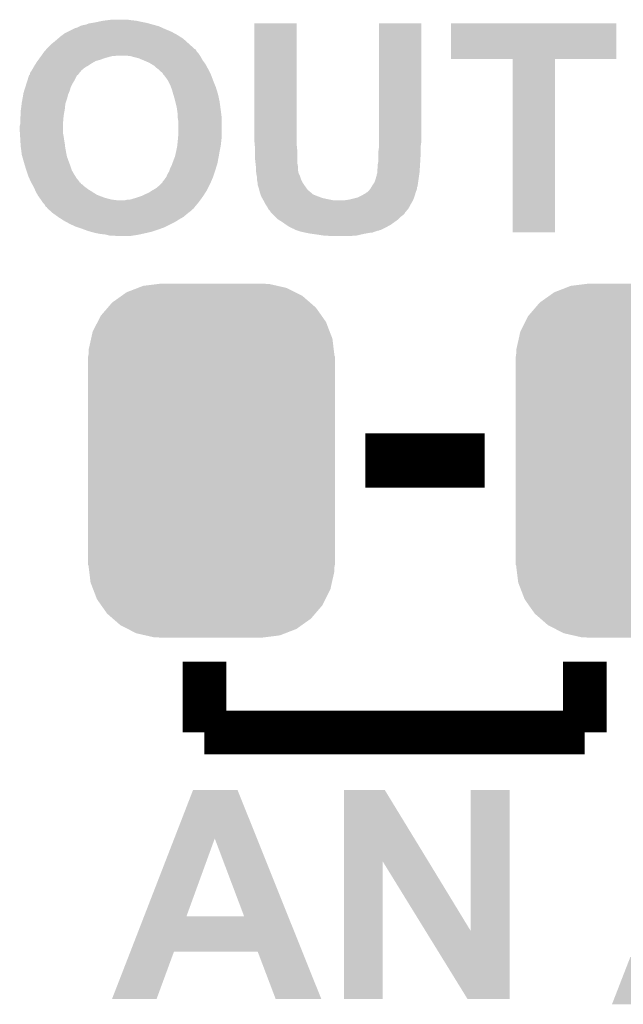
# Model space of a CAD drawing. Extents: x -0.05 to 0.95, y -0.15 to 2.1.
# Tile 17 of 35: x 0.22 to 0.34, y 0.51 to 0.69. Entities that reach past the tile are written whole.
import ezdxf

# ---------------------------------------------------------------- set-up
doc = ezdxf.new("R2010")
doc.units = 0
doc.layers.get('0').update_dxf_attribs({"linetype": 'CONTINUOUS'})
doc.layers.add('HALL_CURRENT_24_V100_GTO', color=14, linetype='CONTINUOUS')
doc.layers.add('HALL_CURRENT_24_V100_GTS', color=12, linetype='CONTINUOUS')

# ---------------------------------------------------------------- blocks, each defined once
blk = doc.blocks.new('CUSTOM_79')
for points in [[(-0.01657, 0.03029), (-0.01563, 0.03096), (0.01674, 0.03029), (0.01541, 0.03096)], [(-0.01563, 0.03096), (-0.01356, 0.03176), (0.01541, 0.03096), (0.01383, 0.03176)], [(-0.01356, 0.03176), (-0.01259, 0.03214), (0.01383, 0.03176), (0.01215, 0.03214)], [(-0.01259, 0.03214), (-0.00989, 0.03248), (0.01215, 0.03214), (0.01065, 0.03248)], [(-0.00989, 0.03248), (-0.00935, 0.03255), (0.01065, 0.03248), (0.00935, 0.03255)], [(-0.01908, 0.02815), (-0.01829, 0.02907), (0.0192, 0.02815), (0.01814, 0.02907)], [(-0.01829, 0.02907), (-0.01657, 0.03029), (0.01814, 0.02907), (0.01674, 0.03029)], [(-0.02041, 0.0266), (-0.01908, 0.02815), (0.0203, 0.0266), (0.0192, 0.02815)], [(-0.02188, 0.02368), (-0.02097, 0.02548), (0.02177, 0.02368), (0.02108, 0.02548)], [(-0.02097, 0.02548), (-0.02041, 0.0266), (0.02108, 0.02548), (0.0203, 0.0266)], [(-0.02215, 0.02244), (-0.02188, 0.02368), (0.02225, 0.02244), (0.02177, 0.02368)], [(-0.02259, 0.0205), (-0.02215, 0.02244), (0.02249, 0.0205), (0.02225, 0.02244)], [(-0.02265, 0.0192), (-0.02259, 0.0205), (0.02265, 0.0192), (0.02249, 0.0205)], [(-0.0227, -0.0192), (-0.0227, 0.0192), (0.0227, -0.0192), (0.0227, 0.0192)], [(-0.02249, -0.0205), (-0.02265, -0.0192), (0.02259, -0.0205), (0.02265, -0.0192)], [(-0.02225, -0.02244), (-0.02249, -0.0205), (0.02215, -0.02244), (0.02259, -0.0205)], [(-0.02177, -0.02368), (-0.02225, -0.02244), (0.02188, -0.02368), (0.02215, -0.02244)], [(-0.02108, -0.02548), (-0.02177, -0.02368), (0.02097, -0.02548), (0.02188, -0.02368)], [(-0.0203, -0.0266), (-0.02108, -0.02548), (0.02041, -0.0266), (0.02097, -0.02548)], [(-0.0192, -0.02815), (-0.0203, -0.0266), (0.01908, -0.02815), (0.02041, -0.0266)], [(-0.01814, -0.02907), (-0.0192, -0.02815), (0.01829, -0.02907), (0.01908, -0.02815)], [(-0.01674, -0.03029), (-0.01814, -0.02907), (0.01657, -0.03029), (0.01829, -0.02907)], [(-0.01541, -0.03096), (-0.01674, -0.03029), (0.01563, -0.03096), (0.01657, -0.03029)], [(-0.01383, -0.03176), (-0.01541, -0.03096), (0.01356, -0.03176), (0.01563, -0.03096)], [(-0.01215, -0.03214), (-0.01383, -0.03176), (0.01259, -0.03214), (0.01356, -0.03176)], [(-0.01065, -0.03248), (-0.01215, -0.03214), (0.00989, -0.03248), (0.01259, -0.03214)], [(-0.00935, -0.03255), (-0.01065, -0.03248), (0.00935, -0.03255), (0.00989, -0.03248)]]:
    blk.add_solid(points)

msp = doc.modelspace()

# ---------------------------------------------------------------- linework, layer by layer
at = {"layer": 'HALL_CURRENT_24_V100_GTO'}
for points, const_width in [([(0.2876, 0.611), (0.3096, 0.611)], 0.01), ([(0.258, 0.561), (0.258, 0.574)], 0.008), ([(0.328, 0.561), (0.328, 0.574)], 0.008), ([(0.258, 0.561), (0.328, 0.561)], 0.008)]:
    msp.add_lwpolyline(points, dxfattribs=dict(at, const_width=const_width))
for points in [[(0.23837, 0.6917), (0.2393, 0.6919), (0.2464, 0.6917), (0.2455, 0.6919)], [(0.2393, 0.6919), (0.2401, 0.692), (0.2455, 0.6919), (0.2446, 0.692)], [(0.2401, 0.692), (0.2409, 0.6921), (0.2446, 0.692), (0.2439, 0.6921)], [(0.2329, 0.6899), (0.2339, 0.6904), (0.2519, 0.6899), (0.2507, 0.6904)], [(0.2339, 0.6904), (0.2343, 0.6906), (0.2507, 0.6904), (0.25026, 0.6906)], [(0.2344, 0.6906), (0.2347, 0.6907), (0.25026, 0.6906), (0.25004, 0.6907)], [(0.2347, 0.6907), (0.2351, 0.6909), (0.25004, 0.6907), (0.2496, 0.6909)], [(0.2351, 0.6909), (0.2353, 0.691), (0.2496, 0.6909), (0.24923, 0.691)], [(0.2353, 0.691), (0.2357, 0.6911), (0.24923, 0.691), (0.24887, 0.6911)], [(0.2357, 0.6911), (0.2362, 0.6912), (0.24887, 0.6911), (0.2485, 0.6912)], [(0.2362, 0.6912), (0.2367, 0.6914), (0.2485, 0.6912), (0.24777, 0.6914)], [(0.2367, 0.6914), (0.2373, 0.6915), (0.24777, 0.6914), (0.2474, 0.6915)], [(0.2373, 0.6915), (0.2379, 0.6916), (0.2474, 0.6915), (0.2469, 0.6916)], [(0.2379, 0.6916), (0.23837, 0.6917), (0.2469, 0.6916), (0.2464, 0.6917)], [(0.2672, 0.6697), (0.2672, 0.6914), (0.275, 0.6697), (0.275, 0.6914)], [(0.2672, 0.6914), (0.2672, 0.6914), (0.275, 0.6914), (0.2672, 0.6914)], [(0.2901, 0.6711), (0.2901, 0.6914), (0.2979, 0.6711), (0.2979, 0.6914)], [(0.2901, 0.6914), (0.2901, 0.6914), (0.2979, 0.6914), (0.2901, 0.6914)], [(0.3034, 0.6849), (0.3034, 0.6914), (0.3338, 0.6849), (0.3338, 0.6914)], [(0.3034, 0.6914), (0.3034, 0.6914), (0.3338, 0.6914), (0.3034, 0.6914)], [(0.2302, 0.6879), (0.2308, 0.6884), (0.25488, 0.6879), (0.25432, 0.6884)], [(0.2308, 0.6884), (0.23103, 0.6886), (0.25432, 0.6884), (0.2541, 0.6886)], [(0.23103, 0.6886), (0.2315, 0.689), (0.2541, 0.6886), (0.25347, 0.689)], [(0.2315, 0.689), (0.2319, 0.6893), (0.25347, 0.689), (0.253, 0.6893)], [(0.2319, 0.6893), (0.2323, 0.6896), (0.253, 0.6893), (0.25245, 0.6896)], [(0.2323, 0.6896), (0.2329, 0.6899), (0.25245, 0.6896), (0.2519, 0.6899)], [(0.2285, 0.6862), (0.22886, 0.6866), (0.2566, 0.6862), (0.2564, 0.6866)], [(0.22886, 0.6866), (0.22894, 0.6867), (0.2564, 0.6866), (0.2562, 0.6867)], [(0.22894, 0.6867), (0.22903, 0.6868), (0.2562, 0.6867), (0.2561, 0.6868)], [(0.22903, 0.6868), (0.2293, 0.6871), (0.2561, 0.6868), (0.25577, 0.6871)], [(0.2293, 0.6871), (0.2297, 0.6875), (0.25577, 0.6871), (0.25532, 0.6875)], [(0.2297, 0.6875), (0.2302, 0.6879), (0.25532, 0.6875), (0.25488, 0.6879)], [(0.22728, 0.6845), (0.22742, 0.6847), (0.238, 0.6845), (0.2387, 0.6847)], [(0.22742, 0.6847), (0.22772, 0.6851), (0.2387, 0.6847), (0.2399, 0.6851)], [(0.22772, 0.6851), (0.2278, 0.6852), (0.2399, 0.6851), (0.24027, 0.6852)], [(0.2278, 0.6852), (0.22794, 0.6854), (0.24027, 0.6852), (0.241, 0.6854)], [(0.22794, 0.6854), (0.22801, 0.6855), (0.2414, 0.6854), (0.2419, 0.6855)], [(0.22801, 0.6855), (0.22829, 0.6859), (0.25717, 0.6855), (0.2569, 0.6859)], [(0.22829, 0.6859), (0.2285, 0.6862), (0.2569, 0.6859), (0.2566, 0.6862)], [(0.2444, 0.6854), (0.2435, 0.6855), (0.25723, 0.6854), (0.25717, 0.6855)], [(0.24475, 0.6853), (0.2444, 0.6854), (0.2573, 0.6853), (0.25723, 0.6854)], [(0.2451, 0.6852), (0.24475, 0.6853), (0.25736, 0.6852), (0.2573, 0.6853)], [(0.2459, 0.685), (0.2451, 0.6852), (0.25747, 0.685), (0.25736, 0.6852)], [(0.24686, 0.6846), (0.2459, 0.685), (0.2577, 0.6846), (0.25747, 0.685)], [(0.2471, 0.6845), (0.24686, 0.6846), (0.25777, 0.6845), (0.2577, 0.6846)], [(0.3147, 0.653), (0.3147, 0.6849), (0.3225, 0.653), (0.3225, 0.6849)], [(0.3147, 0.6849), (0.3147, 0.6849), (0.3225, 0.6849), (0.3338, 0.6849)], [(0.2259, 0.6823), (0.22623, 0.6828), (0.23498, 0.6823), (0.2354, 0.6828)], [(0.22623, 0.6828), (0.2263, 0.6829), (0.2354, 0.6828), (0.23552, 0.6829)], [(0.2263, 0.6829), (0.22653, 0.6833), (0.23552, 0.6829), (0.236, 0.6833)], [(0.22653, 0.6833), (0.2267, 0.6836), (0.236, 0.6833), (0.23653, 0.6836)], [(0.2267, 0.6836), (0.22676, 0.6837), (0.23653, 0.6836), (0.2367, 0.6837)], [(0.22676, 0.6837), (0.22701, 0.6841), (0.2367, 0.6837), (0.2373, 0.6841)], [(0.22701, 0.6841), (0.2272, 0.6844), (0.2373, 0.6841), (0.23782, 0.6844)], [(0.2272, 0.6844), (0.22728, 0.6845), (0.23782, 0.6844), (0.238, 0.6845)], [(0.2478, 0.6842), (0.2471, 0.6845), (0.25799, 0.6842), (0.25777, 0.6845)], [(0.2483, 0.6839), (0.2478, 0.6842), (0.2582, 0.6839), (0.25799, 0.6842)], [(0.2488, 0.6836), (0.2483, 0.6839), (0.25837, 0.6836), (0.2582, 0.6839)], [(0.2491, 0.6833), (0.2488, 0.6836), (0.25853, 0.6833), (0.25837, 0.6836)], [(0.2495, 0.683), (0.2491, 0.6833), (0.2587, 0.683), (0.25853, 0.6833)], [(0.25, 0.6825), (0.2495, 0.683), (0.25895, 0.6825), (0.2587, 0.683)], [(0.22539, 0.6808), (0.22564, 0.6816), (0.234, 0.6808), (0.2344, 0.6816)], [(0.22564, 0.6816), (0.2257, 0.6818), (0.2344, 0.6816), (0.23453, 0.6818)], [(0.2257, 0.6818), (0.2257, 0.6819), (0.23453, 0.6818), (0.2346, 0.6819)], [(0.2258, 0.6819), (0.22585, 0.682), (0.2346, 0.6819), (0.2348, 0.682)], [(0.22585, 0.682), (0.2259, 0.6821), (0.2348, 0.682), (0.2348, 0.6821)], [(0.2259, 0.6822), (0.2259, 0.6823), (0.2349, 0.6822), (0.23498, 0.6823)], [(0.2259, 0.6821), (0.2259, 0.6822), (0.2348, 0.6821), (0.2349, 0.6822)], [(0.2502, 0.6824), (0.25, 0.6825), (0.259, 0.6824), (0.25895, 0.6825)], [(0.2503, 0.6823), (0.2502, 0.6824), (0.25905, 0.6823), (0.259, 0.6824)], [(0.2503, 0.6822), (0.2503, 0.6823), (0.2591, 0.6822), (0.25905, 0.6823)], [(0.25047, 0.682), (0.2503, 0.6822), (0.2592, 0.682), (0.2591, 0.6822)], [(0.2508, 0.6816), (0.25047, 0.682), (0.25935, 0.6816), (0.2592, 0.682)], [(0.2513, 0.6809), (0.2508, 0.6816), (0.2596, 0.6809), (0.25935, 0.6816)], [(0.22482, 0.679), (0.22504, 0.6797), (0.2332, 0.679), (0.2334, 0.6797)], [(0.22504, 0.6797), (0.22523, 0.6803), (0.2334, 0.6797), (0.2337, 0.6803)], [(0.22523, 0.6803), (0.22539, 0.6808), (0.2337, 0.6803), (0.234, 0.6808)], [(0.2517, 0.6801), (0.2513, 0.6809), (0.25993, 0.6801), (0.2596, 0.6809)], [(0.25185, 0.6797), (0.2517, 0.6801), (0.2601, 0.6797), (0.25993, 0.6801)], [(0.252, 0.6793), (0.25185, 0.6797), (0.26022, 0.6793), (0.2601, 0.6797)], [(0.25226, 0.6784), (0.252, 0.6793), (0.2605, 0.6784), (0.26022, 0.6793)], [(0.2244, 0.6769), (0.22451, 0.6775), (0.2325, 0.6769), (0.2327, 0.6775)], [(0.22451, 0.6775), (0.22465, 0.6783), (0.2327, 0.6775), (0.2329, 0.6783)], [(0.22465, 0.6783), (0.2247, 0.6786), (0.2329, 0.6783), (0.23303, 0.6786)], [(0.2247, 0.6786), (0.22482, 0.679), (0.23303, 0.6786), (0.2332, 0.679)], [(0.2525, 0.6776), (0.25226, 0.6784), (0.26067, 0.6776), (0.2605, 0.6784)], [(0.25265, 0.677), (0.2525, 0.6776), (0.2608, 0.677), (0.26067, 0.6776)], [(0.2242, 0.6754), (0.22423, 0.6756), (0.23226, 0.6754), (0.2323, 0.6756)], [(0.22423, 0.6756), (0.22436, 0.6766), (0.2323, 0.6756), (0.2324, 0.6766)], [(0.22436, 0.6766), (0.2244, 0.6769), (0.2324, 0.6766), (0.2325, 0.6769)], [(0.2529, 0.676), (0.25265, 0.677), (0.26093, 0.676), (0.2608, 0.677)], [(0.25297, 0.6755), (0.2529, 0.676), (0.261, 0.6755), (0.26093, 0.676)], [(0.2241, 0.674), (0.22418, 0.6745), (0.23205, 0.674), (0.2321, 0.6745)], [(0.2241, 0.6734), (0.2241, 0.674), (0.232, 0.6734), (0.23205, 0.674)], [(0.22418, 0.6745), (0.2242, 0.6746), (0.2321, 0.6745), (0.23212, 0.6746)], [(0.2242, 0.6746), (0.2242, 0.6754), (0.23212, 0.6746), (0.23226, 0.6754)], [(0.2531, 0.6746), (0.25297, 0.6755), (0.26111, 0.6746), (0.261, 0.6755)], [(0.2531, 0.674), (0.2531, 0.6746), (0.26119, 0.674), (0.26111, 0.6746)], [(0.25312, 0.6739), (0.2531, 0.674), (0.2612, 0.6739), (0.26119, 0.674)], [(0.2532, 0.6734), (0.25312, 0.6739), (0.2612, 0.6734), (0.2612, 0.6739)], [(0.224, 0.6725), (0.2241, 0.6729), (0.232, 0.6725), (0.232, 0.6729)], [(0.224, 0.6719), (0.224, 0.6725), (0.232, 0.6719), (0.232, 0.6725)], [(0.22405, 0.6711), (0.224, 0.6719), (0.232, 0.6711), (0.232, 0.6719)], [(0.2241, 0.6729), (0.2241, 0.6734), (0.232, 0.6729), (0.232, 0.6734)], [(0.2532, 0.6711), (0.2532, 0.6734), (0.2612, 0.6711), (0.2612, 0.6734)], [(0.22408, 0.6706), (0.22405, 0.6711), (0.2321, 0.6706), (0.232, 0.6711)], [(0.22412, 0.6699), (0.22408, 0.6706), (0.2322, 0.6699), (0.2321, 0.6706)], [(0.2531, 0.6699), (0.25316, 0.6706), (0.26111, 0.6699), (0.2612, 0.6706)], [(0.25316, 0.6706), (0.2532, 0.6711), (0.2612, 0.6706), (0.2612, 0.6711)], [(0.2901, 0.6695), (0.2901, 0.6711), (0.2979, 0.6695), (0.2979, 0.6711)], [(0.22416, 0.6693), (0.22412, 0.6699), (0.2323, 0.6693), (0.2322, 0.6699)], [(0.2242, 0.6687), (0.22416, 0.6693), (0.23237, 0.6687), (0.2323, 0.6693)], [(0.22423, 0.6685), (0.2242, 0.6687), (0.2324, 0.6685), (0.23237, 0.6687)], [(0.2244, 0.6672), (0.22423, 0.6685), (0.23264, 0.6672), (0.2324, 0.6685)], [(0.2528, 0.6679), (0.253, 0.6689), (0.2608, 0.6679), (0.261, 0.6689)], [(0.253, 0.6689), (0.25309, 0.6698), (0.261, 0.6689), (0.2611, 0.6698)], [(0.25309, 0.6698), (0.2531, 0.6699), (0.2611, 0.6698), (0.26111, 0.6699)], [(0.26727, 0.6689), (0.2672, 0.6697), (0.275, 0.6689), (0.275, 0.6697)], [(0.2673, 0.6686), (0.26727, 0.6689), (0.27503, 0.6686), (0.275, 0.6689)], [(0.2673, 0.6679), (0.2673, 0.6686), (0.2751, 0.6679), (0.27503, 0.6686)], [(0.29, 0.6678), (0.2901, 0.6685), (0.2978, 0.6678), (0.2978, 0.6685)], [(0.2901, 0.6688), (0.2901, 0.6695), (0.2978, 0.6688), (0.2979, 0.6695)], [(0.2901, 0.6685), (0.2901, 0.6688), (0.2978, 0.6685), (0.2978, 0.6688)], [(0.22449, 0.6669), (0.2244, 0.6672), (0.2327, 0.6669), (0.23264, 0.6672)], [(0.2248, 0.6658), (0.22449, 0.6669), (0.23311, 0.6658), (0.2327, 0.6669)], [(0.25211, 0.6657), (0.2526, 0.667), (0.2604, 0.6657), (0.26064, 0.667)], [(0.2526, 0.667), (0.2528, 0.6679), (0.26064, 0.667), (0.2608, 0.6679)], [(0.2673, 0.6666), (0.2673, 0.6679), (0.2751, 0.6666), (0.2751, 0.6679)], [(0.2674, 0.6657), (0.2673, 0.6666), (0.2751, 0.6657), (0.2751, 0.6666)], [(0.29, 0.6674), (0.29, 0.6678), (0.2978, 0.6674), (0.2978, 0.6678)], [(0.29, 0.666), (0.29, 0.6674), (0.29771, 0.666), (0.2978, 0.6674)], [(0.22495, 0.6653), (0.2248, 0.6658), (0.2333, 0.6653), (0.23311, 0.6658)], [(0.2252, 0.6645), (0.22495, 0.6653), (0.23357, 0.6645), (0.2333, 0.6653)], [(0.25157, 0.6644), (0.2517, 0.6648), (0.26, 0.6644), (0.26012, 0.6648)], [(0.2517, 0.6648), (0.252, 0.6654), (0.26012, 0.6648), (0.26031, 0.6654)], [(0.252, 0.6654), (0.25211, 0.6657), (0.26031, 0.6654), (0.2604, 0.6657)], [(0.26746, 0.6652), (0.2674, 0.6657), (0.2752, 0.6652), (0.2751, 0.6657)], [(0.2675, 0.6649), (0.26746, 0.6652), (0.2752, 0.6649), (0.2752, 0.6652)], [(0.2675, 0.6644), (0.2675, 0.6649), (0.2752, 0.6644), (0.2752, 0.6649)], [(0.2898, 0.6644), (0.2899, 0.665), (0.29762, 0.6644), (0.29765, 0.665)], [(0.2899, 0.6655), (0.28996, 0.6658), (0.29768, 0.6655), (0.2977, 0.6658)], [(0.2899, 0.665), (0.2899, 0.6655), (0.29765, 0.665), (0.29768, 0.6655)], [(0.28996, 0.6658), (0.29, 0.666), (0.2977, 0.6658), (0.29771, 0.666)], [(0.22523, 0.6644), (0.2252, 0.6645), (0.2336, 0.6644), (0.23357, 0.6645)], [(0.22547, 0.6637), (0.22523, 0.6644), (0.234, 0.6637), (0.2336, 0.6644)], [(0.2256, 0.6633), (0.22547, 0.6637), (0.23425, 0.6633), (0.234, 0.6637)], [(0.22578, 0.6629), (0.2256, 0.6633), (0.2345, 0.6629), (0.23425, 0.6633)], [(0.22605, 0.6623), (0.22578, 0.6629), (0.235, 0.6623), (0.2345, 0.6629)], [(0.2507, 0.6628), (0.251, 0.6632), (0.25943, 0.6628), (0.2596, 0.6632)], [(0.251, 0.6632), (0.2512, 0.6637), (0.2596, 0.6632), (0.25977, 0.6637)], [(0.2512, 0.6637), (0.2515, 0.6642), (0.25977, 0.6637), (0.25993, 0.6642)], [(0.2515, 0.6642), (0.25157, 0.6644), (0.25993, 0.6642), (0.26, 0.6644)], [(0.2675, 0.6642), (0.2675, 0.6644), (0.27527, 0.6642), (0.2752, 0.6644)], [(0.26751, 0.6641), (0.2675, 0.6642), (0.2753, 0.6641), (0.27527, 0.6642)], [(0.26753, 0.664), (0.26751, 0.6641), (0.2753, 0.664), (0.2753, 0.6641)], [(0.26757, 0.6637), (0.26753, 0.664), (0.2754, 0.6637), (0.2753, 0.664)], [(0.2676, 0.6635), (0.26757, 0.6637), (0.2755, 0.6635), (0.2754, 0.6637)], [(0.26764, 0.6633), (0.2676, 0.6635), (0.2756, 0.6633), (0.2755, 0.6635)], [(0.2677, 0.663), (0.26764, 0.6633), (0.2757, 0.663), (0.2756, 0.6633)], [(0.2677, 0.6627), (0.2677, 0.663), (0.2758, 0.6627), (0.2757, 0.663)], [(0.2895, 0.6628), (0.2897, 0.6635), (0.29741, 0.6628), (0.29751, 0.6635)], [(0.2897, 0.6636), (0.2898, 0.6639), (0.29753, 0.6636), (0.29757, 0.6639)], [(0.2897, 0.6635), (0.2897, 0.6636), (0.29751, 0.6635), (0.29753, 0.6636)], [(0.2898, 0.6641), (0.2898, 0.6644), (0.2976, 0.6641), (0.29762, 0.6644)], [(0.2898, 0.6639), (0.2898, 0.6641), (0.29757, 0.6639), (0.2976, 0.6641)], [(0.2261, 0.6622), (0.22605, 0.6623), (0.235, 0.6622), (0.235, 0.6623)], [(0.22616, 0.6621), (0.2261, 0.6622), (0.2352, 0.6621), (0.235, 0.6622)], [(0.22627, 0.6619), (0.22616, 0.6621), (0.2353, 0.6619), (0.2352, 0.6621)], [(0.22632, 0.6618), (0.22627, 0.6619), (0.2355, 0.6618), (0.2353, 0.6619)], [(0.22649, 0.6615), (0.22632, 0.6618), (0.2358, 0.6615), (0.2355, 0.6618)], [(0.2266, 0.6613), (0.22649, 0.6615), (0.23607, 0.6613), (0.2358, 0.6615)], [(0.22678, 0.6609), (0.2266, 0.6613), (0.2366, 0.6609), (0.23607, 0.6613)], [(0.24857, 0.6608), (0.2491, 0.6611), (0.2585, 0.6608), (0.25865, 0.6611)], [(0.2491, 0.6611), (0.2497, 0.6616), (0.25865, 0.6611), (0.2589, 0.6616)], [(0.2497, 0.6616), (0.2501, 0.662), (0.2589, 0.6616), (0.2591, 0.662)], [(0.2501, 0.662), (0.2503, 0.6622), (0.2591, 0.662), (0.25918, 0.6622)], [(0.2503, 0.6623), (0.2505, 0.6625), (0.25922, 0.6623), (0.25931, 0.6625)], [(0.2503, 0.6622), (0.2503, 0.6623), (0.25918, 0.6622), (0.25922, 0.6623)], [(0.2505, 0.6625), (0.2507, 0.6628), (0.25931, 0.6625), (0.25943, 0.6628)], [(0.2677, 0.6625), (0.2677, 0.6627), (0.2759, 0.6625), (0.2758, 0.6627)], [(0.26778, 0.6621), (0.2677, 0.6625), (0.2761, 0.6621), (0.2759, 0.6625)], [(0.2678, 0.662), (0.26778, 0.6621), (0.27617, 0.662), (0.2761, 0.6621)], [(0.2678, 0.6617), (0.2678, 0.662), (0.27637, 0.6617), (0.27617, 0.662)], [(0.26787, 0.6615), (0.2678, 0.6617), (0.2765, 0.6615), (0.27637, 0.6617)], [(0.2679, 0.6614), (0.26787, 0.6615), (0.27657, 0.6614), (0.2765, 0.6615)], [(0.2679, 0.6613), (0.2679, 0.6614), (0.27664, 0.6613), (0.27657, 0.6614)], [(0.268, 0.6612), (0.2679, 0.6613), (0.27671, 0.6612), (0.27664, 0.6613)], [(0.268, 0.6611), (0.268, 0.6612), (0.27679, 0.6611), (0.27671, 0.6612)], [(0.26808, 0.6608), (0.268, 0.6611), (0.277, 0.6608), (0.27679, 0.6611)], [(0.28845, 0.6609), (0.2886, 0.6611), (0.2971, 0.6609), (0.2971, 0.6611)], [(0.2886, 0.6611), (0.28872, 0.6613), (0.2971, 0.6611), (0.2971, 0.6613)], [(0.28872, 0.6613), (0.28878, 0.6614), (0.2972, 0.6613), (0.2972, 0.6614)], [(0.28872, 0.6613), (0.28872, 0.6613), (0.2971, 0.6613), (0.2972, 0.6613)], [(0.28878, 0.6614), (0.2889, 0.6616), (0.2972, 0.6614), (0.29723, 0.6616)], [(0.2889, 0.6616), (0.28917, 0.662), (0.29723, 0.6616), (0.2973, 0.662)], [(0.28917, 0.662), (0.2893, 0.6622), (0.2973, 0.662), (0.29733, 0.6622)], [(0.2893, 0.6622), (0.2895, 0.6628), (0.29733, 0.6622), (0.29741, 0.6628)], [(0.22691, 0.6606), (0.22678, 0.6609), (0.2371, 0.6606), (0.2366, 0.6609)], [(0.227, 0.6604), (0.22691, 0.6606), (0.23741, 0.6604), (0.2371, 0.6606)], [(0.22729, 0.6599), (0.227, 0.6604), (0.2382, 0.6599), (0.23741, 0.6604)], [(0.2274, 0.6597), (0.22729, 0.6599), (0.23872, 0.6597), (0.2382, 0.6599)], [(0.22761, 0.6594), (0.2274, 0.6597), (0.2395, 0.6594), (0.23872, 0.6597)], [(0.22776, 0.6592), (0.22761, 0.6594), (0.2402, 0.6592), (0.2395, 0.6594)], [(0.2443, 0.659), (0.2453, 0.6593), (0.25729, 0.659), (0.25751, 0.6593)], [(0.2453, 0.6593), (0.2465, 0.6597), (0.25751, 0.6593), (0.2578, 0.6597)], [(0.2465, 0.6597), (0.2471, 0.66), (0.2578, 0.6597), (0.25799, 0.66)], [(0.2471, 0.66), (0.2478, 0.6603), (0.25799, 0.66), (0.25818, 0.6603)], [(0.2478, 0.6603), (0.2484, 0.6607), (0.25818, 0.6603), (0.25844, 0.6607)], [(0.2484, 0.6607), (0.24857, 0.6608), (0.25844, 0.6607), (0.2585, 0.6608)], [(0.2682, 0.6603), (0.26808, 0.6608), (0.2776, 0.6603), (0.277, 0.6608)], [(0.26831, 0.66), (0.2682, 0.6603), (0.2779, 0.66), (0.2776, 0.6603)], [(0.26846, 0.6596), (0.26831, 0.66), (0.2789, 0.6596), (0.2779, 0.66)], [(0.2685, 0.6595), (0.26846, 0.6596), (0.27917, 0.6595), (0.2789, 0.6596)], [(0.26861, 0.6593), (0.2685, 0.6595), (0.2797, 0.6593), (0.27917, 0.6595)], [(0.26873, 0.6591), (0.26861, 0.6593), (0.2806, 0.6591), (0.2797, 0.6593)], [(0.2846, 0.659), (0.2862, 0.6594), (0.29644, 0.659), (0.29659, 0.6594)], [(0.2862, 0.6594), (0.2868, 0.6597), (0.29659, 0.6594), (0.2967, 0.6597)], [(0.2868, 0.6597), (0.287, 0.6598), (0.2967, 0.6597), (0.29673, 0.6598)], [(0.287, 0.6598), (0.2877, 0.6602), (0.29673, 0.6598), (0.29684, 0.6602)], [(0.2877, 0.6602), (0.2878, 0.6603), (0.29684, 0.6602), (0.29687, 0.6603)], [(0.2878, 0.6603), (0.288, 0.6604), (0.29687, 0.6603), (0.2969, 0.6604)], [(0.288, 0.6604), (0.2883, 0.6607), (0.2969, 0.6604), (0.29702, 0.6607)], [(0.2883, 0.6607), (0.28845, 0.6609), (0.29702, 0.6607), (0.2971, 0.6609)], [(0.2279, 0.659), (0.22776, 0.6592), (0.241, 0.659), (0.2402, 0.6592)], [(0.22797, 0.6589), (0.2279, 0.659), (0.2418, 0.6589), (0.241, 0.659)], [(0.22817, 0.6586), (0.22797, 0.6589), (0.257, 0.6586), (0.25722, 0.6589)], [(0.2283, 0.6584), (0.22817, 0.6586), (0.25684, 0.6584), (0.257, 0.6586)], [(0.2286, 0.6581), (0.2283, 0.6584), (0.25659, 0.6581), (0.25684, 0.6584)], [(0.2288, 0.6577), (0.2286, 0.6581), (0.25626, 0.6577), (0.25659, 0.6581)], [(0.229, 0.6576), (0.2288, 0.6577), (0.25618, 0.6576), (0.25626, 0.6577)], [(0.229, 0.6575), (0.229, 0.6576), (0.2561, 0.6575), (0.25618, 0.6576)], [(0.22911, 0.6574), (0.229, 0.6575), (0.2561, 0.6574), (0.2561, 0.6575)], [(0.22922, 0.6573), (0.22911, 0.6574), (0.2559, 0.6573), (0.2561, 0.6574)], [(0.2434, 0.6589), (0.2438, 0.659), (0.25722, 0.6589), (0.25729, 0.659)], [(0.26884, 0.6589), (0.26873, 0.6591), (0.2816, 0.6589), (0.2806, 0.6591)], [(0.2689, 0.6588), (0.26884, 0.6589), (0.29634, 0.6588), (0.2964, 0.6589)], [(0.2692, 0.6582), (0.2689, 0.6588), (0.296, 0.6582), (0.29634, 0.6588)], [(0.2696, 0.6576), (0.2692, 0.6582), (0.29567, 0.6576), (0.296, 0.6582)], [(0.26975, 0.6573), (0.2696, 0.6576), (0.2955, 0.6573), (0.29567, 0.6576)], [(0.2839, 0.6589), (0.2846, 0.659), (0.2964, 0.6589), (0.29644, 0.659)], [(0.22956, 0.657), (0.22922, 0.6573), (0.2556, 0.657), (0.2559, 0.6573)], [(0.22989, 0.6567), (0.22956, 0.657), (0.2552, 0.6567), (0.2556, 0.657)], [(0.23, 0.6566), (0.22989, 0.6567), (0.25507, 0.6566), (0.2552, 0.6567)], [(0.23041, 0.6563), (0.23, 0.6566), (0.2547, 0.6563), (0.25507, 0.6566)], [(0.2311, 0.6558), (0.23041, 0.6563), (0.2541, 0.6558), (0.2547, 0.6563)], [(0.23173, 0.6554), (0.2311, 0.6558), (0.2534, 0.6554), (0.2541, 0.6558)], [(0.2698, 0.6572), (0.26975, 0.6573), (0.29541, 0.6572), (0.2955, 0.6573)], [(0.2701, 0.6569), (0.2698, 0.6572), (0.29516, 0.6569), (0.29541, 0.6572)], [(0.2701, 0.6568), (0.2701, 0.6569), (0.29507, 0.6568), (0.29516, 0.6569)], [(0.2703, 0.6566), (0.2701, 0.6568), (0.2949, 0.6566), (0.29507, 0.6568)], [(0.2705, 0.6564), (0.2703, 0.6566), (0.2948, 0.6564), (0.2949, 0.6566)], [(0.2707, 0.6562), (0.2705, 0.6564), (0.2946, 0.6562), (0.2948, 0.6564)], [(0.271, 0.6559), (0.2707, 0.6562), (0.2942, 0.6559), (0.2946, 0.6562)], [(0.2715, 0.6554), (0.271, 0.6559), (0.2937, 0.6554), (0.2942, 0.6559)], [(0.2322, 0.6551), (0.23173, 0.6554), (0.25292, 0.6551), (0.2534, 0.6554)], [(0.23257, 0.6549), (0.2322, 0.6551), (0.2526, 0.6549), (0.25292, 0.6551)], [(0.2333, 0.6545), (0.23257, 0.6549), (0.2518, 0.6545), (0.2526, 0.6549)], [(0.2344, 0.654), (0.2333, 0.6545), (0.2508, 0.654), (0.2518, 0.6545)], [(0.2347, 0.6539), (0.2344, 0.654), (0.2506, 0.6539), (0.2508, 0.654)], [(0.2356, 0.6536), (0.2347, 0.6539), (0.24977, 0.6536), (0.2506, 0.6539)], [(0.2723, 0.6549), (0.2715, 0.6554), (0.293, 0.6549), (0.2937, 0.6554)], [(0.273, 0.6544), (0.2723, 0.6549), (0.2923, 0.6544), (0.293, 0.6549)], [(0.2736, 0.654), (0.273, 0.6544), (0.29158, 0.654), (0.2923, 0.6544)], [(0.2738, 0.6539), (0.2736, 0.654), (0.2914, 0.6539), (0.29158, 0.654)], [(0.2742, 0.6537), (0.2738, 0.6539), (0.291, 0.6537), (0.2914, 0.6539)], [(0.23588, 0.6535), (0.2356, 0.6536), (0.2495, 0.6535), (0.24977, 0.6536)], [(0.2367, 0.6532), (0.23588, 0.6535), (0.2486, 0.6532), (0.2495, 0.6535)], [(0.23707, 0.6531), (0.2367, 0.6532), (0.2483, 0.6531), (0.2486, 0.6532)], [(0.2378, 0.6529), (0.23707, 0.6531), (0.24743, 0.6529), (0.2483, 0.6531)], [(0.2383, 0.6528), (0.2378, 0.6529), (0.247, 0.6528), (0.24743, 0.6529)], [(0.2388, 0.6527), (0.2383, 0.6528), (0.24653, 0.6527), (0.247, 0.6528)], [(0.2397, 0.6526), (0.2388, 0.6527), (0.24607, 0.6526), (0.24653, 0.6527)], [(0.2401, 0.6525), (0.2397, 0.6526), (0.2456, 0.6525), (0.24607, 0.6526)], [(0.2405, 0.6524), (0.2401, 0.6525), (0.2449, 0.6524), (0.2456, 0.6525)], [(0.2418, 0.6523), (0.2413, 0.6524), (0.2442, 0.6523), (0.2449, 0.6524)], [(0.2745, 0.6536), (0.2742, 0.6537), (0.2908, 0.6536), (0.291, 0.6537)], [(0.2746, 0.6535), (0.2745, 0.6536), (0.2906, 0.6535), (0.2908, 0.6536)], [(0.2749, 0.6534), (0.2746, 0.6535), (0.2904, 0.6534), (0.2906, 0.6535)], [(0.2752, 0.6533), (0.2749, 0.6534), (0.2901, 0.6533), (0.2903, 0.6534)], [(0.2749, 0.6534), (0.2749, 0.6534), (0.2903, 0.6534), (0.2904, 0.6534)], [(0.2758, 0.6531), (0.2752, 0.6533), (0.2893, 0.6531), (0.2899, 0.6533)], [(0.2752, 0.6533), (0.2752, 0.6533), (0.2899, 0.6533), (0.2901, 0.6533)], [(0.27673, 0.6529), (0.2758, 0.6531), (0.2888, 0.6529), (0.2893, 0.6531)], [(0.2772, 0.6528), (0.27673, 0.6529), (0.28785, 0.6528), (0.2884, 0.6529)], [(0.2779, 0.6527), (0.2772, 0.6528), (0.2873, 0.6527), (0.28785, 0.6528)], [(0.2786, 0.6526), (0.2779, 0.6527), (0.28687, 0.6526), (0.2873, 0.6527)], [(0.2799, 0.6524), (0.2786, 0.6526), (0.286, 0.6524), (0.28687, 0.6526)], [(0.2811, 0.6523), (0.2805, 0.6524), (0.2846, 0.6523), (0.286, 0.6524)], [(0.25245, 0.5415), (0.2559, 0.5504), (0.26767, 0.5415), (0.2641, 0.5504)], [(0.2559, 0.5504), (0.2559, 0.5504), (0.2641, 0.5504), (0.2559, 0.5504)], [(0.2837, 0.5373), (0.2837, 0.5504), (0.2992, 0.5373), (0.2912, 0.5504)], [(0.2837, 0.5504), (0.2837, 0.5504), (0.2912, 0.5504), (0.2837, 0.5504)], [(0.307, 0.5245), (0.307, 0.5504), (0.3142, 0.5245), (0.3142, 0.5504)], [(0.307, 0.5504), (0.307, 0.5504), (0.3142, 0.5504), (0.307, 0.5504)], [(0.2469, 0.5272), (0.25245, 0.5415), (0.2547, 0.5272), (0.2599, 0.5415)], [(0.2653, 0.5272), (0.2599, 0.5415), (0.2734, 0.5272), (0.26767, 0.5415)], [(0.2837, 0.512), (0.2837, 0.5373), (0.2908, 0.512), (0.2908, 0.5373)], [(0.29869, 0.5245), (0.2908, 0.5373), (0.307, 0.5245), (0.2992, 0.5373)], [(0.24438, 0.5207), (0.2469, 0.5272), (0.27601, 0.5207), (0.2734, 0.5272)], [(0.2469, 0.5272), (0.2469, 0.5272), (0.2653, 0.5272), (0.2547, 0.5272)], [(0.3064, 0.512), (0.29869, 0.5245), (0.3142, 0.512), (0.3142, 0.5245)], [(0.241, 0.512), (0.24438, 0.5207), (0.2492, 0.512), (0.2524, 0.5207)], [(0.24438, 0.5207), (0.24438, 0.5207), (0.2524, 0.5207), (0.2678, 0.5207)], [(0.2711, 0.512), (0.2678, 0.5207), (0.2795, 0.512), (0.27601, 0.5207)], [(0.333, 0.511), (0.33638, 0.5197), (0.3412, 0.511), (0.3444, 0.5197)], [(0.2795, 0.512), (0.2795, 0.512), (0.2795, 0.512), (0.2711, 0.512)]]:
    msp.add_solid(points, dxfattribs=at)

# ---------------------------------------------------------------- block references
at = {"layer": 'HALL_CURRENT_24_V100_GTS'}
for p in [(0.2593, 0.611), (0.338, 0.611)]:
    msp.add_blockref('CUSTOM_79', p, dxfattribs=at)

doc.saveas('drawing.dxf')
